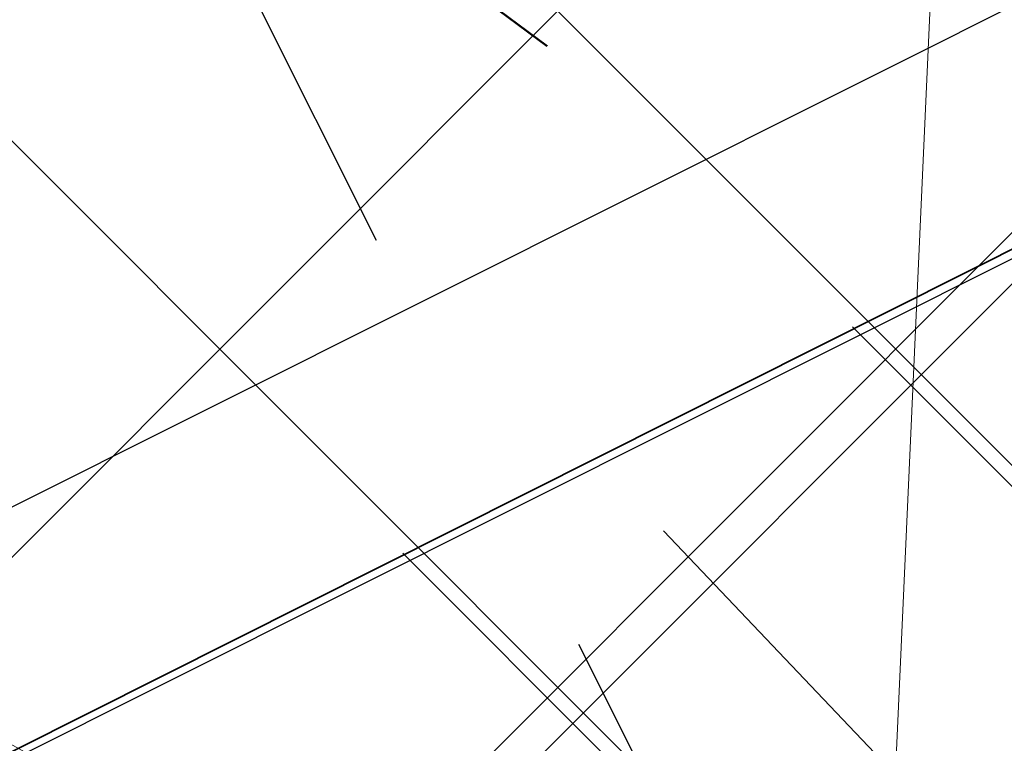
# Model space of a CAD drawing. Header units: metres. Extents: x 7472034 to 8439876, y 5890181 to 5961460.
# Tile 58 of 202: x 8439502.533 to 8439503.186, y 5890382.85 to 5890383.33. Entities that reach past the tile are written whole.
import ezdxf
from ezdxf import colors
from ezdxf.entities.mleader import LeaderData, LeaderLine
from ezdxf.math import Vec2, Vec3

# ---------------------------------------------------------------- set-up
doc = ezdxf.new("R2010")
doc.units = ezdxf.units.M
doc.header["$MEASUREMENT"] = 0
for name, pattern in [('$0$L218_500', [1, 0.5, -0.5]), ('ACAD_ISO03W100', [30, 12, -18]), ('DASHDOT', [25.399999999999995, 12.7, -6.349999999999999, 0, -6.349999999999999]), ('DASHDOTX2', [2, 1, -0.5, 0, -0.5]), ('DASHED', [19.049999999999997, 12.7, -6.349999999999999])]:
    doc.linetypes.add(name, pattern=pattern)
doc.layers.get('0').update_dxf_attribs({"linetype": 'CONTINUOUS', "lineweight": 5})
doc.layers.get('Defpoints').update_dxf_attribs({"linetype": 'CONTINUOUS'})
for name, color, linetype, lineweight in [('### Krawężnik', 6, 'CONTINUOUS', 35), ('_a_widok', 7, 'CONTINUOUS', 5), ('_IS.KD.B.rura', 124, 'ACAD_ISO03W100', 50), ('_IS.KD.opis.2', 7, 'CONTINUOUS', 18), ('_T_LPG', 52, 'DASHDOT', 50), ('E_Kable_ziemia2', 10, 'DASHED', 35), ('KOLOR-OBIEKT', 21, 'CONTINUOUS', 13), ('ZAG-obrys 018 wymiary', 7, 'CONTINUOUS', 18), ('ZAG-OBRYS013', 7, 'CONTINUOUS', 13), ('ZAG-OPIS_020', 7, 'CONTINUOUS', 25)]:
    doc.layers.add(name, color=color, linetype=linetype, lineweight=lineweight)
for name, color, linetype in [('100_rzut_wym_wew', 7, 'CONTINUOUS'), ('2D - Ogólne', 7, 'CONTINUOUS'), ('_IS.BLOK.KD.doziemne', 7, 'CONTINUOUS')]:
    doc.layers.add(name, color=color, linetype=linetype)
doc.layers.add('_IS_NO', color=11, linetype='CONTINUOUS', lineweight=20, plot=False)
doc.styles.add('DIM', font='simplex.shx', dxfattribs={"width": 0.8})
doc.styles.add('RS', font='Romans.shx', dxfattribs={"width": 0.7})
doc.dimstyles.new('DIM-WEW_500', dxfattribs={"dimscale": 5, "dimtxt": 18, "dimasz": 10, "dimexe": 4, "dimexo": 8, "dimgap": 5, "dimtad": 1, "dimlfac": 0.01, "dimzin": 9, "dimdsep": 46, "dimtxsty": 'DIM', "dimblk": 'ARCHTICK', "dimcen": 5, "dimclrt": 112, "dimadec": 4, "dimazin": 2, "dimtfac": 4, "dimtmove": 0, "dimatfit": 3, "dimldrblk": 'ARCHTICK', "dimfxl": 0, "dimtolj": 1, "dimlwd": 13, "dimarcsym": 0})
pattern_1 = [(45, (967499.202946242, -71042.94610979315), (-0.2245064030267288, 0.2245064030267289), []), (135, (967499.202946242, -71042.94610979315), (-0.2245064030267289, -0.2245064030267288), [])]
pattern_2 = [(45, (967499.2092647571, -71042.97165620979), (-0.2245064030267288, 0.2245064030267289), []), (135, (967499.2092647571, -71042.97165620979), (-0.2245064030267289, -0.2245064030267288), [])]

# ---------------------------------------------------------------- blocks, each defined once
blk = doc.blocks.new('A$C7D7B3C0A')
at = {"layer": '2D - Ogólne', "lineweight": 25}
blk.add_line((12.50005968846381, 7.395980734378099), (12.50005968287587, 2.300072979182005), dxfattribs=at)
blk.add_line((12.50005968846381, 7.395980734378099), (12.50005968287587, 2.300072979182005), dxfattribs=at)
blk.add_line((12.50005968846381, 7.395980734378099), (12.50005968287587, 2.300072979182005), dxfattribs=at)
blk.add_line((12.50005968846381, 7.395980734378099), (12.50005968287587, 2.300072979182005), dxfattribs=at)
blk.add_line((12.50005968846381, 7.395980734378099), (12.50005968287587, 2.300072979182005), dxfattribs=at)
blk.add_line((12.50005968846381, 7.395980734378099), (12.50005968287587, 2.300072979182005), dxfattribs=at)
blk.add_line((12.50005968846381, 7.395980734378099), (12.50005968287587, 2.300072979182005), dxfattribs=at)
blk.add_line((12.50005968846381, 7.395980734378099), (12.50005968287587, 2.300072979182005), dxfattribs=at)
blk.add_line((12.50005968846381, 7.395980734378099), (12.50005968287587, 2.300072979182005), dxfattribs=at)
blk.add_line((12.50005968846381, 7.395980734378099), (12.50005968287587, 2.300072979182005), dxfattribs=at)
blk.add_line((12.50005968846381, 7.395980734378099), (12.50005968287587, 2.300072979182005), dxfattribs=at)
at = {"layer": '2D - Ogólne', "linetype": 'DASHDOTX2', "ltscale": 0.6}
blk.add_line((3.725290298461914e-09, 4.999999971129), (15.3000000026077, 4.999999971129), dxfattribs=at)
at = {"layer": '2D - Ogólne', "flags": 128}
blk.add_lwpolyline([(12.35000000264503, 7.399999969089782), (12.35000000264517, 2.300115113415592, -1), (11.05000000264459, 2.300115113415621), (11.05000000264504, 7.399999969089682, -1)], format="xyb", close=True, dxfattribs=at)
blk = doc.blocks.new('_Oblique')
at = {"color": 0, "linetype": 'ByBlock', "lineweight": -2}
blk.add_line((-0.5, -0.5), (0.5, 0.5), dxfattribs=at)
blk = doc.blocks.new('*D80')
at = {"layer": 'Defpoints', "color": 0, "linetype": 'Continuous', "lineweight": 60}
for p in [(8439499.288762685, 5890395.196211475), (8439510.439764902, 5890383.669162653), (8439506.139698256, 5890381.515762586)]:
    blk.add_point(p, dxfattribs=at)
at = {"layer": 'ZAG-obrys 018 wymiary', "color": 0, "linetype": 'Continuous', "lineweight": -2}
for p, q in [((8439500.004080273, 5890395.554430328), (8439503.946488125, 5890397.528720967)), ((8439506.855015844, 5890381.87398144), (8439510.797423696, 5890383.84827208))]:
    blk.add_line(p, q, dxfattribs=at)
at = {"layer": 'ZAG-obrys 018 wymiary', "color": 0, "linetype": 'Continuous', "lineweight": 13}
blk.add_line((8439503.588829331, 5890397.349611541), (8439510.439764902, 5890383.669162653), dxfattribs=at)
at = {"layer": 'ZAG-obrys 018 wymiary', "color": 0, "linetype": 'Continuous', "lineweight": 13, "xscale": 0.3, "yscale": 0.3, "zscale": 0.3}
for p, rotation in [((8439503.588829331, 5890397.349611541), 116.6009277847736), ((8439510.439764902, 5890383.669162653), 296.6009277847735)]:
    blk.add_blockref('_Oblique', p, dxfattribs=dict(at, rotation=rotation))
at = {"layer": 'ZAG-obrys 018 wymiary', "color": 112, "linetype": 'Continuous', "lineweight": 25, "insert": (8439508.246278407, 5890389.389239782), "char_height": 0.8, "attachment_point": 5, "rotation": 296.6009277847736, "style": 'RS'}
blk.add_mtext('\\A1;15.3', dxfattribs=at)
blk = doc.blocks.new('_ArchTick')
at = {"layer": '100_rzut_wym_wew', "color": 0, "linetype": 'Continuous', "const_width": 0.15}
blk.add_lwpolyline([(-0.5, -0.5), (0.5, 0.5)], dxfattribs=at)
blk = doc.blocks.new('*D102')
at = {"layer": 'Defpoints', "color": 0, "linetype": 'Continuous', "lineweight": 60}
for p in [(8439508.583486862, 5890382.740478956), (8439499.059733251, 5890379.425490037), (8439499.642017, 5890378.262743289)]:
    blk.add_point(p, dxfattribs=at)
at = {"layer": 'ZAG-obrys 018 wymiary', "color": 0, "linetype": 'Continuous', "lineweight": -2}
for p, q in [((8439508.225268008, 5890383.455796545), (8439507.822093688, 5890384.260884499)), ((8439499.283798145, 5890378.978060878), (8439498.880623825, 5890379.783148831))]:
    blk.add_line(p, q, dxfattribs=at)
at = {"layer": 'ZAG-obrys 018 wymiary', "color": 0, "linetype": 'Continuous', "lineweight": 13}
blk.add_line((8439508.001203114, 5890383.903225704), (8439499.059733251, 5890379.425490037), dxfattribs=at)
at = {"layer": 'ZAG-obrys 018 wymiary', "color": 0, "linetype": 'Continuous', "lineweight": 13, "xscale": 0.3, "yscale": 0.3, "zscale": 0.3}
for p, rotation in [((8439508.001203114, 5890383.903225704), 26.60092778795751), ((8439499.059733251, 5890379.425490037), 206.6009277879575)]:
    blk.add_blockref('_Oblique', p, dxfattribs=dict(at, rotation=rotation))
at = {"layer": 'ZAG-obrys 018 wymiary', "color": 112, "linetype": 'Continuous', "lineweight": 25, "insert": (8439503.2841115, 5890382.212017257), "char_height": 0.8, "attachment_point": 5, "rotation": 26.600927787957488, "style": 'RS'}
blk.add_mtext('\\A1;10', dxfattribs=at)
blk = doc.blocks.new('*D84')
at = {"layer": 'Defpoints', "color": 0, "linetype": 'Continuous', "lineweight": 60}
for p in [(8439502.838869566, 5890383.041064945), (8439507.386509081, 5890377.095551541), (8439506.122658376, 5890376.464490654)]:
    blk.add_point(p, dxfattribs=at)
at = {"layer": 'ZAG-obrys 018 wymiary', "color": 0, "linetype": 'Continuous', "lineweight": -2}
for p, q in [((8439503.554607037, 5890383.398444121), (8439504.460589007, 5890383.850815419)), ((8439506.838395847, 5890376.82186983), (8439507.744377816, 5890377.274241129))]:
    blk.add_line(p, q, dxfattribs=at)
at = {"layer": 'ZAG-obrys 018 wymiary', "color": 0, "linetype": 'Continuous', "lineweight": 13}
blk.add_line((8439504.102720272, 5890383.672125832), (8439507.386509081, 5890377.095551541), dxfattribs=at)
at = {"layer": 'ZAG-obrys 018 wymiary', "color": 0, "linetype": 'Continuous', "lineweight": 13, "xscale": 0.3, "yscale": 0.3, "zscale": 0.3}
for p, rotation in [((8439504.102720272, 5890383.672125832), 116.5336906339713), ((8439507.386509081, 5890377.095551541), 296.5336906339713)]:
    blk.add_blockref('_Oblique', p, dxfattribs=dict(at, rotation=rotation))
at = {"layer": 'ZAG-obrys 018 wymiary', "color": 112, "linetype": 'Continuous', "lineweight": 25, "insert": (8439506.281417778, 5890380.651873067), "char_height": 0.8, "attachment_point": 5, "rotation": 296.53369063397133, "style": 'RS'}
blk.add_mtext('\\A1;7.35', dxfattribs=at)
blk = doc.blocks.new('*D59')
at = {"layer": 'Defpoints', "color": 0, "linetype": 'Continuous', "lineweight": 60}
for p in [(8439508.173960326, 5890385.686672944), (8439501.841134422, 5890384.283939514), (8439502.562436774, 5890382.854691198)]:
    blk.add_point(p, dxfattribs=at)
at = {"layer": 'ZAG-obrys 018 wymiary', "color": 0, "linetype": 'Continuous', "lineweight": -2}
for p, q in [((8439502.988895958, 5890384.863183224), (8439507.809758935, 5890387.296140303)), ((8439503.710198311, 5890383.433934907), (8439508.531061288, 5890385.866891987))]:
    blk.add_line(p, q, dxfattribs=at)
at = {"layer": 'ZAG-obrys 018 wymiary', "color": 0, "linetype": 'Continuous', "lineweight": 13}
blk.add_line((8439507.452657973, 5890387.11592126), (8439508.173960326, 5890385.686672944), dxfattribs=at)
at = {"layer": 'ZAG-obrys 018 wymiary', "color": 0, "linetype": 'Continuous', "lineweight": 13, "xscale": 0.3, "yscale": 0.3, "zscale": 0.3}
for p, rotation in [((8439507.452657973, 5890387.11592126), 116.7788232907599), ((8439508.173960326, 5890385.686672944), 296.7788232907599)]:
    blk.add_blockref('_Oblique', p, dxfattribs=dict(at, rotation=rotation))
at = {"layer": 'ZAG-obrys 018 wymiary', "color": 112, "linetype": 'Continuous', "lineweight": 25, "insert": (8439508.348960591, 5890386.671625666), "char_height": 0.8, "attachment_point": 5, "rotation": 296.7788232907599, "style": 'RS'}
blk.add_mtext('\\A1;1.6', dxfattribs=at)
blk = doc.blocks.new('Elektryk_v3')
at = {"layer": 'E_Kable_ziemia2', "ltscale": 0.1}
blk.add_lwpolyline([(8.019747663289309, -62.25693038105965), (-5.744095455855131, -72.23413024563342), (-7.398126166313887, -70.49775481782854)], dxfattribs=at)
blk = doc.blocks.new('*D140')
at = {"layer": 'Defpoints', "color": 0, "linetype": 'Continuous', "lineweight": 60}
for p in [(8439503.457722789, 5890383.919245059), (8439502.543266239, 5890366.704534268), (8439504.100827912, 5890366.621795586)]:
    blk.add_point(p, dxfattribs=at)
at = {"layer": 'ZAG-obrys 018 wymiary', "color": 0, "linetype": 'Continuous', "lineweight": -2}
for p, q in [((8439504.256596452, 5890383.876808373), (8439505.414721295, 5890383.815288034)), ((8439503.3421399, 5890366.662097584), (8439504.500264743, 5890366.600577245))]:
    blk.add_line(p, q, dxfattribs=at)
at = {"layer": 'ZAG-obrys 018 wymiary', "color": 0, "linetype": 'Continuous', "lineweight": 13}
blk.add_line((8439505.015284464, 5890383.836506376), (8439504.100827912, 5890366.621795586), dxfattribs=at)
at = {"layer": 'ZAG-obrys 018 wymiary', "color": 0, "linetype": 'Continuous', "lineweight": 13, "xscale": 0.3, "yscale": 0.3, "zscale": 0.3}
for p, rotation in [((8439505.015284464, 5890383.836506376), 86.95926916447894), ((8439504.100827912, 5890366.621795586), 266.9592691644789)]:
    blk.add_blockref('_Oblique', p, dxfattribs=dict(at, rotation=rotation))
at = {"layer": 'ZAG-obrys 018 wymiary', "color": 112, "linetype": 'Continuous', "lineweight": 25, "insert": (8439504.035901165, 5890376.710513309), "char_height": 0.8, "attachment_point": 5, "rotation": 86.95926916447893, "style": 'RS'}
blk.add_mtext('\\A1;17.24', dxfattribs=at)
blk = doc.blocks.new('*D141')
at = {"layer": 'Defpoints', "color": 0, "linetype": 'Continuous', "lineweight": 60}
for p in [(8439503.457722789, 5890383.919245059), (8439502.276739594, 5890364.324813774), (8439502.570577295, 5890364.311519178)]:
    blk.add_point(p, dxfattribs=at)
at = {"layer": 'ZAG-obrys 018 wymiary', "color": 0, "linetype": 'Continuous', "lineweight": -2}
for p, q in [((8439503.163885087, 5890383.932539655), (8439502.764293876, 5890383.950619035)), ((8439502.276739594, 5890364.324813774), (8439501.877148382, 5890364.342893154))]:
    blk.add_line(p, q, dxfattribs=at)
at = {"layer": 'ZAG-obrys 018 wymiary', "color": 0, "linetype": 'Continuous', "lineweight": 13}
blk.add_line((8439503.163885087, 5890383.932539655), (8439502.276739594, 5890364.324813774), dxfattribs=at)
at = {"layer": 'ZAG-obrys 018 wymiary', "color": 0, "linetype": 'Continuous', "lineweight": 13, "xscale": 0.3, "yscale": 0.3, "zscale": 0.3}
for p, rotation in [((8439503.163885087, 5890383.932539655), 87.40943691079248), ((8439502.276739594, 5890364.324813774), 267.4094369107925)]:
    blk.add_blockref('_Oblique', p, dxfattribs=dict(at, rotation=rotation))
at = {"layer": 'ZAG-obrys 018 wymiary', "color": 112, "linetype": 'Continuous', "lineweight": 25, "insert": (8439502.20879858, 5890376.097969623), "char_height": 0.8, "attachment_point": 5, "rotation": 87.40943691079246, "style": 'RS'}
blk.add_mtext('\\A1;19.63', dxfattribs=at)
blk = doc.blocks.new('A$C1D2679FE')
at = {"layer": 'KOLOR-OBIEKT', "lineweight": 9, "ltscale": 200}
h = blk.add_hatch(dxfattribs=at)
h.set_pattern_fill('ANSI37', color=253, scale=0.1, angle=16)
h.set_pattern_definition([(61, (-7471780.020262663, -5961378.212846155), (-0.2776917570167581, 0.153927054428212), []), (151, (-7471780.020262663, -5961378.212846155), (-0.153927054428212, -0.2776917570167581), [])])
edge = h.paths.add_edge_path()
edge.add_line((196.975401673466, 33.54016214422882), (192.3495923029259, 34.13512154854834))
edge.add_line((192.3495923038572, 34.13512154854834), (187.7176397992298, 34.7308710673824))
edge.add_line((187.7176398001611, 34.7308710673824), (178.5077782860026, 36.15998750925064))
edge.add_line((178.5077782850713, 36.15998750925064), (176.6601969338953, 36.5026140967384))
edge.add_arc((181.3685569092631, 38.18527459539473), 5.000000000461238, 199.6657310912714, 261.1796204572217)
edge.add_line((180.6018702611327, 33.24440507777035), (187.358021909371, 32.19603671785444))
edge.add_line((187.3580219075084, 32.19603671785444), (192.0230219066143, 31.59603671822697))
edge.add_line((192.0230219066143, 31.59603671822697), (196.6880219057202, 30.9960367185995))
edge.add_line((196.6880219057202, 30.9960367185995), (201.9780219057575, 30.48103671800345))
edge.add_line((201.9780219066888, 30.48103671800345), (207.2680219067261, 29.96603671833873))
edge.add_line((207.2680219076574, 29.96603671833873), (216.468021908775, 29.35603671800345))
edge.add_line((216.4680219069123, 29.35603671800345), (221.8830219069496, 29.11103671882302))
edge.add_line((221.8830219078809, 29.11103671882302), (227.2980219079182, 28.86603671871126))
edge.add_line((227.2980219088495, 28.86603671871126), (233.718021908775, 28.60103671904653))
edge.add_line((233.7180219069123, 28.60103671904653), (240.1380219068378, 28.33603671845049))
edge.add_line((240.1380219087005, 28.33603671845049), (245.3280219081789, 28.076036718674))
edge.add_line((245.3280219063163, 28.076036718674), (246.1380219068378, 28.00603671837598))
edge.add_line((246.1380219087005, 28.00603671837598), (248.4280219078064, 27.98603671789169))
edge.add_line((248.4280219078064, 27.98603671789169), (251.4080219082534, 28.33603671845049))
edge.add_line((251.4080219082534, 28.33603671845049), (255.3380219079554, 29.13603671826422))
edge.add_line((255.3380219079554, 29.13603671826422), (258.1480219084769, 30.35603671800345))
edge.add_line((258.1480219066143, 30.35603671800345), (260.6280219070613, 32.076036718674))
edge.add_line((260.6280219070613, 32.076036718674), (262.7080219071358, 34.29603671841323))
edge.add_line((262.7080219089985, 34.29603671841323), (264.3880219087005, 36.826036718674))
edge.add_line((264.3880219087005, 36.826036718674), (265.608021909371, 39.59603671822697))
edge.add_line((265.6080219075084, 39.59603671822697), (266.4080219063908, 42.53603671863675))
edge.add_line((266.4080219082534, 42.53603671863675), (266.6380219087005, 45.60603671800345))
edge.add_line((266.6380219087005, 45.60603671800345), (266.3380219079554, 48.59603671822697))
edge.add_line((266.3380219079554, 48.59603671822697), (265.628021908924, 51.53603671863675))
edge.add_line((265.6280219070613, 51.53603671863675), (264.5280219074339, 54.28603671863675))
edge.add_line((264.5280219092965, 54.28603671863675), (263.3880219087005, 57.11603671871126))
edge.add_line((263.3880219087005, 57.11603671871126), (262.5430219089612, 59.47103671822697))
edge.add_line((262.5430219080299, 59.47103671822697), (261.6980219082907, 61.826036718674))
edge.add_line((261.6980219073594, 61.826036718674), (260.5980219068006, 65.15103671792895))
edge.add_line((260.5980219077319, 65.15103671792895), (259.4980219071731, 68.47603671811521))
edge.add_line((259.4980219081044, 68.47603671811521), (257.3916487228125, 67.77919145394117))
edge.add_line((257.3916487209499, 67.77919145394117), (258.1675714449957, 64.34697791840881))
edge.add_line((258.167571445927, 64.34697791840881), (259.2776264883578, 60.99158426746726))
edge.add_line((259.2776264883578, 60.99158426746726), (260.1334384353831, 58.60645156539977))
edge.add_line((260.1334384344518, 58.60645156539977), (260.9950570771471, 56.20513570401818))
edge.add_line((260.9950570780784, 56.20513570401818), (262.1522789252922, 53.33238322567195))
edge.add_line((262.1522789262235, 53.33238322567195), (263.1827648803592, 50.75616833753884))
edge.add_line((263.1827648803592, 50.75616833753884), (263.8083402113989, 48.16575780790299))
edge.add_line((263.8083402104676, 48.16575780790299), (264.0684198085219, 45.57363114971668))
edge.add_line((264.0684198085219, 45.57363114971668), (263.8734869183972, 42.97170083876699))
edge.add_line((263.8734869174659, 42.97170083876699), (263.1880731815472, 40.45280535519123))
edge.add_line((263.1880731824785, 40.45280535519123), (262.1337886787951, 38.05906103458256))
edge.add_line((262.1337886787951, 38.05906103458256), (260.6936748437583, 35.89031817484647))
edge.add_line((260.6936748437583, 35.89031817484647), (258.9457271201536, 34.02472012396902))
edge.add_line((258.9457271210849, 34.02472012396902), (256.8967191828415, 32.60363397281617))
edge.add_line((256.8967191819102, 32.60363397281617), (254.5645412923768, 31.59108698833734))
edge.add_line((254.5645412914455, 31.59108698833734), (251.0026761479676, 30.86602538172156))
edge.add_line((251.0026761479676, 30.86602538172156), (248.2893446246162, 30.54734550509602))
edge.add_line((248.2893446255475, 30.54734550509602), (246.2595893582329, 30.56507262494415))
edge.add_line((246.2595893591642, 30.56507262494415), (245.5023283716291, 30.63051493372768))
edge.add_line((245.5023283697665, 30.63051493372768), (240.2548571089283, 30.89339403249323))
edge.add_line((240.2548571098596, 30.89339403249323), (233.8236017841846, 31.1588586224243))
edge.add_line((233.8236017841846, 31.1588586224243), (227.4086662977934, 31.42364957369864))
edge.add_line((227.4086662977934, 31.42364957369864), (221.9987299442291, 31.66842047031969))
edge.add_line((221.9987299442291, 31.66842047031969), (217.4544723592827, 31.90290945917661))
edge.add_line((217.4544723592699, 31.90290945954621), (217.0910134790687, 31.92589690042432))
edge.add_line((217.0910134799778, 31.92589689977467), (214.8768218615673, 32.06593639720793))
edge.add_line((214.876821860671, 32.06593639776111), (207.0033997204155, 32.56390146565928))
edge.add_line((207.0033997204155, 32.56390146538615), (202.2260741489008, 33.02899081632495))
edge.add_line((202.2260741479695, 33.02899081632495), (196.975401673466, 33.54016214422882))
blk = doc.blocks.new('A$C2C426404')
at = {"layer": '_IS_NO', "ltscale": 0.1}
for points, knots in [([(81.48853297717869, 15.975331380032), (78.87586907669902, 16.84686399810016), (76.26450027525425, 17.78992713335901), (72.03847445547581, 21.67736706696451), (65.0990158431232, 30.09408769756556), (58.79946133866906, 33.34467344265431), (58.26247850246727, 34.11525447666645)], [0, 0, 0, 0, 1.278992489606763, 7.78914044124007, 15.74750070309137, 27.64022902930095, 27.64022902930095, 27.64022902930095, 27.64022902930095]), ([(55.69703794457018, 26.44192530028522, 8.07171421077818e-08), (60.47702913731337, 24.37489471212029, 4.118097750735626e-07), (65.41527824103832, 21.38608461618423, 8.932878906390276e-07), (68.42167646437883, 18.98607052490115, -1.681326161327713e-07), (71.60992970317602, 12.73766223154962), (75.29265419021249, 11.98629271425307, 1.662301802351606e-08), (79.75433884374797, 11.20084950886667)], [13.0881689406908, 13.0881689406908, 13.0881689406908, 13.0881689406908, 21.71831455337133, 28.5577747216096, 34.1003045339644, 40.71973107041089, 40.71973107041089, 40.71973107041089, 40.71973107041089]), ([(27.67626924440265, 23.09287754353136, 1.829566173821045e-06), (31.68315875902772, 23.09132452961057, 2.263426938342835e-06), (38.09081487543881, 23.52010669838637, 2.956097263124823e-06), (46.0190905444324, 20.44823641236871), (52.02710655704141, 18.01596992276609, 1.18983141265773e-07), (57.48081744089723, 14.61059598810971, 3.880691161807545e-08), (63.15046560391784, 12.16836789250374), (64.01579423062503, 9.527138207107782), (68.70553139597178, 8.717305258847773), (72.93792583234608, 7.781059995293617)], [0, 0, 0, 0, 11.95042031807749, 19.07916594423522, 25.47980302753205, 30.85202744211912, 32.94528240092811, 39.66304915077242, 46.67346183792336, 46.67346183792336, 46.67346183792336, 46.67346183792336])]:
    blk.add_open_spline(points, degree=3, knots=knots, dxfattribs=at)
at = {"layer": '_IS_NO'}
for points, knots in [([(50.6228041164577, 30.56321178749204, 1.829566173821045e-06), (53.11749188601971, 30.21319374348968), (56.38514522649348, 30.67444155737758), (60.99540497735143, 30.04553546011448), (68.19327101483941, 22.54355850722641, -2.469325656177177e-08), (70.8769634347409, 19.46133922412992, 5.150448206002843e-09), (74.71212187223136, 14.31917844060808, -1.219795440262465e-09), (78.88802252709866, 13.86142715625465), (82.75564656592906, 12.70757211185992)], [0, 0, 0, 0, 7.578698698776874, 9.67195365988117, 16.27655537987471, 24.33370670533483, 30.35915105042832, 36.79354326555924, 36.79354326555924, 36.79354326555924, 36.79354326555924]), ([(22.24795573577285, 20.37028996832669, 1.829566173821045e-06), (26.42848519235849, 20.36833205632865, 2.595275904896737e-06), (34.77398029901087, 19.71811303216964, 3.653563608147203e-06), (38.92662956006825, 20.04217899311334, -5.197057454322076e-07), (43.77274004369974, 17.83557516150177, 1.833094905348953e-07), (51.08127841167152, 15.06439746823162, -1.538063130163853e-07), (58.09044384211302, 9.696452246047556, 2.324577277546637e-08), (65.34780037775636, 7.091900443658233, 5.796258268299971e-09), (69.6463277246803, 6.131249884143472)], [0, 0, 0, 0, 12.09868180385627, 16.72159260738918, 20.95800891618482, 26.67839108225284, 41.1845399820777, 48.39980958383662, 48.39980958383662, 48.39980958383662, 48.39980958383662]), ([(61.00408007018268, 18.25321295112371, -1.4627991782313e-07), (63.26592587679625, 17.29233643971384, -1.146969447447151e-07), (66.21503704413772, 16.0340788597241, -3.511225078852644e-09), (68.00314718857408, 11.12305079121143, -2.577520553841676e-08), (71.87222415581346, 10.22267535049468, -9.073252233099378e-09), (76.34470127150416, 9.479967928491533)], [23.00202883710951, 23.00202883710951, 23.00202883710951, 23.00202883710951, 32.14254341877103, 37.86969472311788, 44.68132462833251, 44.68132462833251, 44.68132462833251, 44.68132462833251])]:
    blk.add_open_spline(points, degree=3, knots=knots, dxfattribs=at)
blk = doc.blocks.new('JPII.KD_aktualizacja rzędnych_20.12.2024')
at = {"layer": '_IS.KD.B.rura', "ltscale": 0.05}
blk.add_line((8438642.779884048, 5890679.477853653), (8438647.803028, 5890675.748843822), dxfattribs=at)
at = {"layer": '_IS.KD.opis.2', "color": 0}
ml = blk.add_multileader_mtext('Standard', dxfattribs=at)
ml.set_content('\\A1;{\\C134;W9\\H0.7x;\\C256;\\S134,20/133,40;}', style='RS')
ml.set_leader_properties()
ml.build(insert=Vec2(0, 0))
ml.multileader.update_dxf_attribs({"text_left_attachment_type": 2, "text_right_attachment_type": 2, "dogleg_length": 0.2, "arrow_head_size": 0.25})
ctx = ml.context
ctx.base_point, ctx.char_height, ctx.arrow_head_size, ctx.landing_gap_size, ctx.plane_origin = Vec3(8438644.432741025, 5890682.333537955), 0.75, 0.25, 0.3, Vec3(8438599.552965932, 5890660.857579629)
ctx.left_attachment, ctx.right_attachment, ctx.text_align_type = 2, 2, 1
notes = []
notes.append((ctx, [(1, (1, 1, 0), (8438648.050241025, 5890682.333537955), (-1, 0), 0.2, [(3, [(8438648.60029708, 5890678.701948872)], 0, [])])]))
ctx.mtext.insert, ctx.mtext.width, ctx.mtext.defined_height, ctx.mtext.alignment, ctx.mtext.flow_direction = Vec3(8438646.141491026, 5890683.046037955), 5.636513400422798, 1.586986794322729, 2, 5
ml = blk.add_multileader_mtext('Standard', dxfattribs=at)
ml.set_content('\\A1;\\pxt7;{\\H0.7x;\\C256;\\S132,48/;}', style='RS')
ml.set_leader_properties()
ml.build(insert=Vec2(0, 0))
ml.multileader.update_dxf_attribs({"text_left_attachment_type": 2, "text_right_attachment_type": 2, "dogleg_length": 0.2, "arrow_head_size": 0.25})
ctx = ml.context
ctx.base_point, ctx.char_height, ctx.arrow_head_size, ctx.landing_gap_size, ctx.plane_origin = Vec3(8438644.03403634, 5890679.580975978), 0.75, 0.25, 0.3, Vec3(8438593.197980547, 5890647.838351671)
ctx.left_attachment, ctx.right_attachment, ctx.text_align_type = 2, 2, 1
notes.append((ctx, [(1, (1, 1, 0), (8438646.60153634, 5890679.580975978), (-1, 0), 0.2, [(0, [(8438647.431608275, 5890676.083578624)], 0, [])])]))
ctx.mtext.insert, ctx.mtext.width, ctx.mtext.alignment, ctx.mtext.flow_direction = Vec3(8438645.21778634, 5890679.980975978), 9.34447490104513, 2, 5
ml = blk.add_multileader_mtext('Standard', dxfattribs=at)
ml.set_content('\\A1;{\\C134;W8\\H0.7x;\\C256;\\S134,30/133,52;}', style='RS')
ml.set_leader_properties()
ml.build(insert=Vec2(0, 0))
ml.multileader.update_dxf_attribs({"text_left_attachment_type": 2, "text_right_attachment_type": 2, "dogleg_length": 0.2, "arrow_head_size": 0.25})
ctx = ml.context
ctx.base_point, ctx.char_height, ctx.arrow_head_size, ctx.landing_gap_size, ctx.plane_origin, ctx.plane_x_axis, ctx.plane_y_axis = Vec3(8438640.895523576, 5890676.213889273), 0.75, 0.25, 0.3, Vec3(8438652.010825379, 5890634.622231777), Vec3(0.898794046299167, 0.4383711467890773), Vec3(-0.4383711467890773, 0.898794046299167)
ctx.left_attachment, ctx.right_attachment, ctx.text_align_type = 2, 2, 1
notes.append((ctx, [(0, (1, 1, 0), (8438640.715764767, 5890676.126215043), (0.898794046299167, 0.4383711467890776), 0.2000000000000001, [(3, [(8438640.292422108, 5890674.765481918)], 0, [])])]))
ctx.mtext.insert, ctx.mtext.text_direction, ctx.mtext.rotation, ctx.mtext.width, ctx.mtext.alignment, ctx.mtext.flow_direction = Vec3(8438642.11899846, 5890677.603346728), Vec3(0.898794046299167, 0.4383711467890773), 0.4537856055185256, 6.184238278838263, 2, 5
for ctx, leaders in notes:
    for number, flags, end, landing, length, lines in leaders:
        leader = LeaderData()
        leader.index, (leader.has_last_leader_line, leader.has_dogleg_vector, leader.attachment_direction) = number, flags
        leader.last_leader_point, leader.dogleg_vector, leader.dogleg_length = Vec3(end), Vec3(landing), length
        for number, points, colour, breaks in lines:
            line = LeaderLine()
            line.index, line.vertices, line.color, line.breaks = number, Vec3.list(points), colors.encode_raw_color(colour), breaks
            leader.lines.append(line)
        ctx.leaders.append(leader)

msp = doc.modelspace()

# ---------------------------------------------------------------- hatches: boundary and pattern name
at = {"layer": 'KOLOR-OBIEKT', "lineweight": 9}
h = msp.add_hatch(dxfattribs=at)
h.set_pattern_fill('ANSI37', color=73, scale=0.1)
h.set_pattern_definition(pattern_2)
edge = h.paths.add_edge_path()
edge.add_arc((8439443.60123986, 5890379.17988472), 6.652831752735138, 296.7043321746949, 335.0331150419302)
edge.add_arc((8439476.194075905, 5890367.917634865), 27.87464989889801, 155.1393615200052, 162.3446315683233, ccw=False)
edge.add_arc((8439457.399943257, 5890376.211109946), 7.345078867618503, 127.98309878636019, 152.2023641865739, ccw=False)
edge.add_arc((8439457.741930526, 5890376.488713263), 7.349948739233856, 107.1989600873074, 131.4182254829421, ccw=False)
edge.add_line((8439455.568618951, 5890383.509999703), (8439473.898437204, 5890392.710084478))
edge.add_arc((8439481.742870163, 5890376.384611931), 18.11232128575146, 99.26977735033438, 115.6644084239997, ccw=False)
edge.add_line((8439478.825278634, 5890394.260401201), (8439481.377171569, 5890394.321440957))
edge.add_arc((8439482.909595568, 5890377.390082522), 17.00056533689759, 88.22393661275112, 95.17163768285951, ccw=False)
edge.add_arc((8439482.561499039, 5890405.235869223), 10.88860248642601, 274.6092070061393, 298.9976789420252)
edge.add_arc((8443006.923870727, 5883371.657126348), 7856.29059094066, 116.59181359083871, 116.61107962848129, ccw=False)
edge.add_arc((8439465.895823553, 5890431.340313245), 42.15757971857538, 305.2087751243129, 306.7865132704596)
edge.add_arc((8439488.80074795, 5890400.283338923), 3.577668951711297, 310.8590814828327, 340.7280968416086)
edge.add_line((8439492.177934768, 5890399.102523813), (8439493.275267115, 5890403.980640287))
edge.add_line((8439493.275267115, 5890403.980640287), (8439502.266345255, 5890408.28072203))
edge.add_line((8439502.266345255, 5890408.28072203), (8439504.844191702, 5890407.694009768))
edge.add_line((8439504.844191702, 5890407.694009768), (8439506.125281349, 5890405.329609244))
edge.add_arc((8439507.019670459, 5890405.776898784), 0.9999999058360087, 206.5699188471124, 283.6833393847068)
edge.add_line((8439507.256226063, 5890404.805280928), (8439511.624560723, 5890406.970734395))
edge.add_line((8439511.624560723, 5890406.970734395), (8439511.39896348, 5890407.420225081))
edge.add_line((8439511.39896348, 5890407.420225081), (8439510.561982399, 5890407.017405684))
edge.add_line((8439510.561982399, 5890407.017405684), (8439509.330427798, 5890409.481424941))
edge.add_line((8439509.330427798, 5890409.481424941), (8439512.635426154, 5890411.138401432))
edge.add_line((8439512.635426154, 5890411.138401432), (8439512.638568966, 5890411.136467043))
edge.add_line((8439512.638568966, 5890411.136467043), (8439515.998443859, 5890412.829496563))
edge.add_line((8439515.998443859, 5890412.829496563), (8439517.239018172, 5890410.325621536))
edge.add_line((8439517.239018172, 5890410.325621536), (8439513.919446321, 5890408.633274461))
edge.add_line((8439513.919446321, 5890408.633274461), (8439514.091312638, 5890408.235941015))
edge.add_line((8439514.091312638, 5890408.235941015), (8439518.839102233, 5890410.604261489))
edge.add_line((8439518.839102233, 5890410.604261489), (8439518.585943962, 5890412.843737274))
edge.add_line((8439518.585943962, 5890412.843737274), (8439518.274555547, 5890413.628049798))
edge.add_line((8439518.274555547, 5890413.628049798), (8439517.839658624, 5890414.494365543))
edge.add_line((8439517.839658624, 5890414.494365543), (8439524.310164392, 5890417.742607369))
edge.add_line((8439524.310164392, 5890417.742607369), (8439525.122207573, 5890416.124990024))
edge.add_line((8439525.122207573, 5890416.124990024), (8439526.840645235, 5890414.670893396))
edge.add_line((8439526.840645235, 5890414.670893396), (8439527.244697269, 5890414.489695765))
edge.add_arc((8439552.769967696, 5890317.570311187), 100.2242811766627, 102.79246926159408, 104.75471345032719, ccw=False)
edge.add_arc((8439529.321881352, 5890420.105147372), 4.960037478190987, 284.6730648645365, 320.3902958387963)
edge.add_arc((8435016.013859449, 5889290.11735932), 4655.555010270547, 14.00691021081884, 14.04831962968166)
edge.add_line((8439532.327549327, 5890420.207226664), (8439525.877549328, 5890423.127226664))
edge.add_line((8439525.877549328, 5890423.127226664), (8439431.028022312, 5890376.803268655))
edge.add_line((8439431.028022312, 5890376.803268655), (8439435.479127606, 5890375.417226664))
edge.add_line((8439435.479127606, 5890375.417226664), (8439446.590932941, 5890373.236661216))
edge = h.paths.add_edge_path()
edge.add_arc((8439530.228804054, 5890405.916425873), 3.001836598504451, 99.44813666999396, 208.2631515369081)
edge.add_line((8439527.5848402, 5890404.494990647), (8439533.209264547, 5890393.206690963))
edge.add_line((8439533.209264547, 5890393.206690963), (8439519.17443581, 5890386.185049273))
edge.add_line((8439519.17443581, 5890386.185049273), (8439523.57812012, 5890377.411604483))
edge.add_line((8439523.57812012, 5890377.411604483), (8439517.455507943, 5890374.324033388))
edge.add_line((8439517.455507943, 5890374.324033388), (8439517.445860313, 5890374.319191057))
edge.add_line((8439517.445860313, 5890374.319191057), (8439517.33905848, 5890374.265585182))
edge.add_line((8439517.33905848, 5890374.265585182), (8439516.815779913, 5890375.308140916))
edge.add_line((8439516.815779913, 5890375.308140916), (8439511.370501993, 5890372.574998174))
edge.add_line((8439511.370501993, 5890372.574998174), (8439511.888417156, 5890371.529804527))
edge.add_line((8439511.888417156, 5890371.529804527), (8439506.425671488, 5890368.787948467))
edge.add_line((8439506.425671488, 5890368.787948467), (8439505.890341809, 5890369.841556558))
edge.add_line((8439505.890341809, 5890369.841556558), (8439505.8884594, 5890369.869391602))
edge.add_line((8439505.8884594, 5890369.869391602), (8439500.283276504, 5890366.97762632))
edge.add_line((8439500.283276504, 5890366.97762632), (8439519.478066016, 5890366.160130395))
edge.add_line((8439519.478066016, 5890366.160130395), (8439542.767549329, 5890378.417226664))
edge.add_line((8439542.767549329, 5890378.417226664), (8439538.675788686, 5890394.802262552))
edge.add_line((8439538.675788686, 5890394.802262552), (8439537.066416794, 5890401.238139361))
edge.add_line((8439537.066416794, 5890401.238139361), (8439535.557306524, 5890407.69906358))
edge.add_arc((8439531.145391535, 5890400.872499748), 8.128158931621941, 57.12596579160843, 99.98506404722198)
edge = h.paths.add_edge_path()
edge.add_line((8439470.194509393, 5890384.137651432), (8439461.355169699, 5890379.697090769))
edge.add_line((8439461.355169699, 5890379.697090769), (8439460.080861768, 5890379.068371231))
edge.add_line((8439460.080861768, 5890379.068371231), (8439457.869254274, 5890377.642639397))
edge.add_arc((8439460.609507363, 5890373.444653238), 5.013190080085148, 123.1346622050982, 204.022759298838)
edge.add_line((8439456.030540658, 5890371.403786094), (8439459.447549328, 5890370.707226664))
edge.add_line((8439459.447549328, 5890370.707226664), (8439480.497107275, 5890367.736747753))
edge.add_line((8439480.497107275, 5890367.736747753), (8439497.963342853, 5890367.082590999))
edge.add_line((8439497.963342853, 5890367.082590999), (8439496.62020549, 5890369.722641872))
edge.add_line((8439496.62020549, 5890369.722641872), (8439494.91788047, 5890373.087302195))
edge.add_arc((8439489.468037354, 5890366.363615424), 8.654984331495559, 50.97371617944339, 58.22889977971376)
edge.add_line((8439494.025120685, 5890373.721722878), (8439490.036071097, 5890376.575637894))
edge.add_line((8439490.036071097, 5890376.575637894), (8439489.954459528, 5890375.592465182))
edge.add_line((8439489.954459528, 5890375.592465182), (8439490.917133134, 5890375.538648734))
edge.add_line((8439490.917133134, 5890375.538648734), (8439490.678913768, 5890371.956837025))
edge.add_line((8439490.678913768, 5890371.956837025), (8439482.55041443, 5890372.440399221))
edge.add_line((8439482.55041443, 5890372.440399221), (8439482.851718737, 5890376.020734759))
edge.add_line((8439482.851718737, 5890376.020734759), (8439487.354100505, 5890375.749064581))
edge.add_line((8439487.354100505, 5890375.749064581), (8439487.521080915, 5890378.34061919))
edge.add_line((8439487.521080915, 5890378.34061919), (8439481.803471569, 5890382.401025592))
edge.add_arc((8439487.942466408, 5890392.088814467), 11.46911116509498, 231.6002274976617, 237.6382272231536, ccw=False)
edge.add_line((8439480.818489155, 5890383.100518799), (8439480.351152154, 5890383.41057529))
edge.add_line((8439480.351152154, 5890383.41057529), (8439479.210044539, 5890382.939428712))
edge.add_line((8439479.210044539, 5890382.939428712), (8439480.412913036, 5890383.399613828))
edge.add_arc((8439474.682487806, 5890375.167564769), 10.03017472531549, 55.15777404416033, 116.5800473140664)
h.paths.add_polyline_path([(8439461.898919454, 5890370.792156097), (8439462.257176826, 5890373.552492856)], flags=16)
h = msp.add_hatch(dxfattribs=at)
h.set_pattern_fill('ANSI37', color=253, scale=0.1)
h.set_pattern_definition(pattern_2)
edge = h.paths.add_edge_path()
edge.add_arc((8439529.163071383, 5890420.279666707), 5.193757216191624, 276.50229096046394, 320.0240354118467, ccw=False)
edge.add_line((8439529.751227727, 5890415.119319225), (8439525.812744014, 5890414.153171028))
edge.add_line((8439525.812744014, 5890414.153171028), (8439519.208160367, 5890410.804184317))
edge.add_line((8439519.208160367, 5890410.804184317), (8439517.988028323, 5890410.126512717))
edge.add_line((8439517.988028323, 5890410.126512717), (8439514.091312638, 5890408.235941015))
edge.add_line((8439514.091312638, 5890408.235941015), (8439511.613697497, 5890406.992378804))
edge.add_line((8439511.613697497, 5890406.992378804), (8439509.258949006, 5890405.810485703))
edge.add_line((8439509.258949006, 5890405.810485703), (8439507.371756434, 5890404.83508177))
edge.add_arc((8439506.940777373, 5890405.737469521), 1.000023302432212, 206.5712342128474, 295.5290722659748, ccw=False)
edge.add_line((8439506.046377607, 5890405.290148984), (8439504.844186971, 5890407.693988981))
edge.add_line((8439504.844186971, 5890407.693988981), (8439502.261629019, 5890408.281795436))
edge.add_line((8439502.261629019, 5890408.281795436), (8439499.350132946, 5890407.011538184))
edge.add_line((8439499.350132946, 5890407.011538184), (8439493.30510976, 5890403.995621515))
edge.add_line((8439493.30510976, 5890403.995621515), (8439492.177918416, 5890399.102451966))
edge.add_arc((8439488.801253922, 5890400.282879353), 3.577047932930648, 293.05521913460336, 340.73119789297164, ccw=False)
edge.add_line((8439490.202090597, 5890396.991537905), (8439487.801423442, 5890395.78932472))
edge.add_arc((8439482.51122255, 5890404.317896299), 10.03607286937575, 278.1216072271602, 301.8109775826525, ccw=False)
edge.add_line((8439483.9290645, 5890394.382480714), (8439478.825278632, 5890394.260401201))
edge.add_arc((8439481.742870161, 5890376.384611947), 18.11232126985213, 99.26977735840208, 115.6644084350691)
edge.add_line((8439473.898437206, 5890392.710084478), (8439455.537130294, 5890383.494194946))
edge.add_arc((8439458.368862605, 5890375.380272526), 8.593860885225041, 109.2388197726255, 150.5606865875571)
edge.add_line((8439450.884668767, 5890379.604167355), (8439456.921008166, 5890377.849276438))
edge.add_line((8439456.921008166, 5890377.849276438), (8439458.055979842, 5890377.519316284))
edge.add_arc((8439462.056345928, 5890374.376166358), 5.087466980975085, 112.4172144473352, 141.842727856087, ccw=False)
edge.add_line((8439460.116249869, 5890379.079181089), (8439470.201913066, 5890384.141371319))
edge.add_arc((8439474.670732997, 5890375.058466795), 10.12272227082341, 52.60385305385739, 116.19734301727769, ccw=False)
edge.add_line((8439480.818489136, 5890383.100518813), (8439494.035062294, 5890373.735722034))
edge.add_arc((8439499.404929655, 5890380.165137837), 8.376924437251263, 230.1312663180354, 239.1071883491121)
edge.add_arc((8439492.046879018, 5890368.073539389), 5.778072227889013, 28.405105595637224, 58.05675779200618, ccw=False)
edge.add_line((8439497.129307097, 5890370.822183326), (8439498.920012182, 5890367.249241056))
edge.add_line((8439498.920012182, 5890367.249241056), (8439502.137476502, 5890368.864147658))
edge.add_line((8439502.137476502, 5890368.864147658), (8439500.881438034, 5890371.366619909))
edge.add_arc((8439501.41146424, 5890371.651481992), 0.6017260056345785, 32.69127385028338, 208.2557647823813, ccw=False)
edge.add_line((8439501.917872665, 5890371.97648152), (8439503.213570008, 5890369.395299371))
edge.add_line((8439503.213570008, 5890369.395299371), (8439521.788261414, 5890378.745992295))
edge.add_line((8439521.788261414, 5890378.745992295), (8439512.863585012, 5890396.520876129))
edge.add_arc((8439515.497668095, 5890397.863594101), 2.956566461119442, 115.92003145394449, 207.0101116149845, ccw=False)
edge.add_line((8439514.20530482, 5890400.522744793), (8439524.043376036, 5890405.489377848))
edge.add_line((8439524.043376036, 5890405.489377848), (8439526.586557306, 5890407.103247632))
edge.add_line((8439526.586557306, 5890407.103247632), (8439529.129738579, 5890408.717117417))
edge.add_arc((8439531.212438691, 5890401.016589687), 7.97720296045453, 58.08019787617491, 105.13424418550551, ccw=False)
edge.add_line((8439535.43023892, 5890407.787551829), (8439533.14312037, 5890416.942853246))
edge = h.paths.add_edge_path(flags=16)
edge.add_line((8439502.061371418, 5890393.458260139), (8439496.04637926, 5890390.43770596))
edge.add_arc((8439496.464019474, 5890389.751908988), 0.8029575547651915, 121.3407965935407, 301.694103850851)
edge.add_line((8439496.8858806, 5890389.068700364), (8439502.900872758, 5890392.089254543))
edge.add_arc((8439502.27990767, 5890392.650368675), 0.83692694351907, 317.898520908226, 465.1363795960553)
edge = h.paths.add_edge_path(flags=16)
edge.add_line((8439505.00109902, 5890384.089630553), (8439500.444638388, 5890381.798632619))
edge.add_arc((8439500.084983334, 5890382.51322949), 0.8000002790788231, 116.620304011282, 296.7160130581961, ccw=False)
edge.add_line((8439499.72652247, 5890383.228426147), (8439504.283989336, 5890385.517420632))
edge.add_arc((8439504.642916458, 5890384.80371257), 0.7988791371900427, -63.361719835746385, 116.69803695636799, ccw=False)
at = {"layer": 'KOLOR-OBIEKT', "lineweight": 9, "ltscale": 200}
h = msp.add_hatch(dxfattribs=at)
h.set_pattern_fill('ANSI37', color=231, scale=0.1)
h.set_pattern_definition(pattern_1)
edge = h.paths.add_edge_path()
edge.add_line((8439512.863585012, 5890396.520876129), (8439521.788261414, 5890378.745992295))
edge.add_line((8439521.788261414, 5890378.745992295), (8439503.213570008, 5890369.395299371))
edge.add_line((8439503.213570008, 5890369.395299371), (8439501.917872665, 5890371.97648152))
edge.add_arc((8439501.411425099, 5890371.65154851), 0.6017230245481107, 32.6839302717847, 208.2631083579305)
edge.add_line((8439500.881438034, 5890371.366619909), (8439502.137476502, 5890368.864147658))
edge.add_line((8439502.137476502, 5890368.864147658), (8439498.920012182, 5890367.249241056))
edge.add_line((8439498.920012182, 5890367.249241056), (8439497.129307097, 5890370.822183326))
edge.add_line((8439497.129307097, 5890370.822183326), (8439495.555644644, 5890372.655868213))
edge.add_line((8439495.555644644, 5890372.655868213), (8439494.901445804, 5890373.120452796))
edge.add_line((8439494.901445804, 5890373.120452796), (8439497.963342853, 5890367.082590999))
edge.add_line((8439497.963342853, 5890367.082590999), (8439500.283276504, 5890366.97762632))
edge.add_line((8439500.283276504, 5890366.97762632), (8439505.893878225, 5890369.872187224))
edge.add_line((8439505.893878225, 5890369.872187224), (8439506.425671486, 5890368.787948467))
edge.add_line((8439506.425671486, 5890368.787948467), (8439511.888417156, 5890371.529804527))
edge.add_line((8439511.888417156, 5890371.529804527), (8439511.370501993, 5890372.574998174))
edge.add_line((8439511.370501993, 5890372.574998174), (8439516.815852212, 5890375.308177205))
edge.add_line((8439516.815852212, 5890375.308177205), (8439517.338986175, 5890374.26554889))
edge.add_line((8439517.338986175, 5890374.26554889), (8439523.580028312, 5890377.407811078))
edge.add_line((8439523.580028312, 5890377.407811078), (8439519.172527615, 5890386.188842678))
edge.add_line((8439519.172527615, 5890386.188842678), (8439530.098737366, 5890391.695090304))
edge.add_line((8439530.098737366, 5890391.695090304), (8439523.347480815, 5890405.140094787))
edge.add_line((8439523.347480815, 5890405.140094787), (8439514.198986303, 5890400.548291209))
edge.add_arc((8439515.544616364, 5890397.867007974), 3.00000000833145, 116.6502652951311, 206.6609883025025)
h.paths.add_polyline_path([(8439514.64326723, 5890399.651613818), (8439522.901414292, 5890403.796535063), (8439528.750976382, 5890392.142141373), (8439520.49282829, 5890387.997219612)], flags=16)
at = {"layer": 'KOLOR-OBIEKT', "lineweight": 9}
h = msp.add_hatch(dxfattribs=at)
h.set_pattern_fill('ANSI37', color=250, scale=0.1)
h.set_pattern_definition(pattern_1)
h.paths.add_polyline_path([(8439501.732551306, 5890396.420965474), (8439492.791081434, 5890391.943192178), (8439499.642017, 5890378.262743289), (8439508.58348686, 5890382.740478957)])

# ---------------------------------------------------------------- linework, layer by layer
at = {"layer": '_a_widok', "lineweight": 35, "flags": 128}
msp.add_lwpolyline([(8439505.002105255, 5890384.087627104), (8439500.444638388, 5890381.798632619, -1), (8439499.726522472, 5890383.228426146), (8439504.283989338, 5890385.517420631, -1)], format="xyb", close=True, dxfattribs=at)
at = {"layer": '_T_LPG', "ltscale": 0.075, "extrusion": (-2.154253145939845e-06, 2.049929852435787e-06, -0.9999999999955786)}
for points, elevation in [([(-8439500.22398381, 5890380.853385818), (-8439501.250961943, 5890381.772425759, 0.06578622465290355), (-8439501.41330543, 5890381.883150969), (-8439504.449750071, 5890383.414839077)], -6.105949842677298), ([(-8439500.490341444, 5890380.756315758), (-8439501.417671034, 5890381.586124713, 0.06578622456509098), (-8439501.525900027, 5890381.65994152), (-8439504.785553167, 5890383.304223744)], -6.105949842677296)]:
    msp.add_lwpolyline(points, format="xyb", dxfattribs=dict(at, elevation=elevation))

# ---------------------------------------------------------------- block references
at = {"layer": '### Krawężnik', "color": 1, "linetype": 'Continuous', "lineweight": 60, "ltscale": 0.2}
msp.add_blockref('A$C1D2679FE', (8439279.223208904, 5890335.266736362), dxfattribs=at)
at = {"layer": '_a_widok', "color": 0, "linetype": 'Continuous', "lineweight": 60, "ltscale": 0.2}
msp.add_blockref('A$C2C426404', (8439438.733810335, 5890365.88383195), dxfattribs=at)
msp.add_blockref('A$C2C426404', (8439438.733810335, 5890365.88383195), dxfattribs=at)
at = {"layer": '_IS.BLOK.KD.doziemne', "linetype": '$0$L218_500'}
msp.add_blockref('JPII.KD_aktualizacja rzędnych_20.12.2024', (859.6212462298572, -295.8072097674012), dxfattribs=at)
at = {"layer": 'ZAG-OBRYS013', "linetype": 'Continuous', "lineweight": 25, "rotation": 296.6009277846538}
msp.add_blockref('A$C7D7B3C0A', (8439492.791081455, 5890391.94319219), dxfattribs=at)
at = {"layer": 'ZAG-OPIS_020', "lineweight": 25}
msp.add_blockref('Elektryk_v3', (8439509.580092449, 5890454.305613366), dxfattribs=at)

# ---------------------------------------------------------------- dimensions: what is measured, and where the dimension line sits
at = {"layer": 'ZAG-obrys 018 wymiary', "linetype": 'Continuous', "lineweight": 25}
for base, p1, p2, angle, picture, middle in [((8439510.439764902, 5890383.669162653), (8439499.288762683, 5890395.196211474), (8439506.139698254, 5890381.515762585), 296.6009277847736, '*D80', (8439507.709790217, 5890389.120575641)), ((8439499.059733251, 5890379.425490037), (8439508.58348686, 5890382.740478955), (8439499.642017, 5890378.262743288), 206.6009277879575, '*D102', (8439503.55277564, 5890381.675529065)), ((8439502.276739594, 5890364.324813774), (8439503.457722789, 5890383.919245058), (8439502.570577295, 5890364.311519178), 267.40943691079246, '*D141', (8439502.808185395, 5890376.070850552)), ((8439504.100827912, 5890366.621795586), (8439503.457722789, 5890383.919245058), (8439502.543266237, 5890366.704534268), 266.95926916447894, '*D140', (8439504.635056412, 5890376.678685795))]:
    dim = msp.add_linear_dim(base=base, p1=p1, p2=p2, angle=angle, dimstyle='DIM-WEW_500', override={"dimscale": 0.1, "dimtxt": 8, "dimasz": 3, "dimgap": 2, "dimlfac": 1, "dimtxsty": 'RS', "dimblk1": 'Oblique', "dimblk2": 'Oblique', "dimsah": 1, "dimfxl": 50, "dimfxlon": 1}, dxfattribs=at)
    dim.commit()
    dim.dimension.update_dxf_attribs({"geometry": picture, "text_midpoint": middle, "dimtype": 161})
for p1, p2, distance, picture, middle in [((8439501.84113442, 5890384.283939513), (8439502.562436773, 5890382.854691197), 6.285643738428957, '*D59', (8439508.348960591, 5890386.671625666)), ((8439502.838869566, 5890383.041064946), (8439506.122658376, 5890376.464490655), 1.412641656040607, '*D84', (8439506.281417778, 5890380.651873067))]:
    dim = msp.add_aligned_dim(p1=p1, p2=p2, distance=distance, dimstyle='DIM-WEW_500', override={"dimscale": 0.1, "dimtxt": 8, "dimasz": 3, "dimgap": 2, "dimlfac": 1, "dimtxsty": 'RS', "dimblk1": 'Oblique', "dimblk2": 'Oblique', "dimsah": 1, "dimfxl": 50, "dimfxlon": 1}, dxfattribs=at)
    dim.commit()
    dim.dimension.update_dxf_attribs({"geometry": picture, "text_midpoint": middle})

doc.saveas('drawing.dxf')
